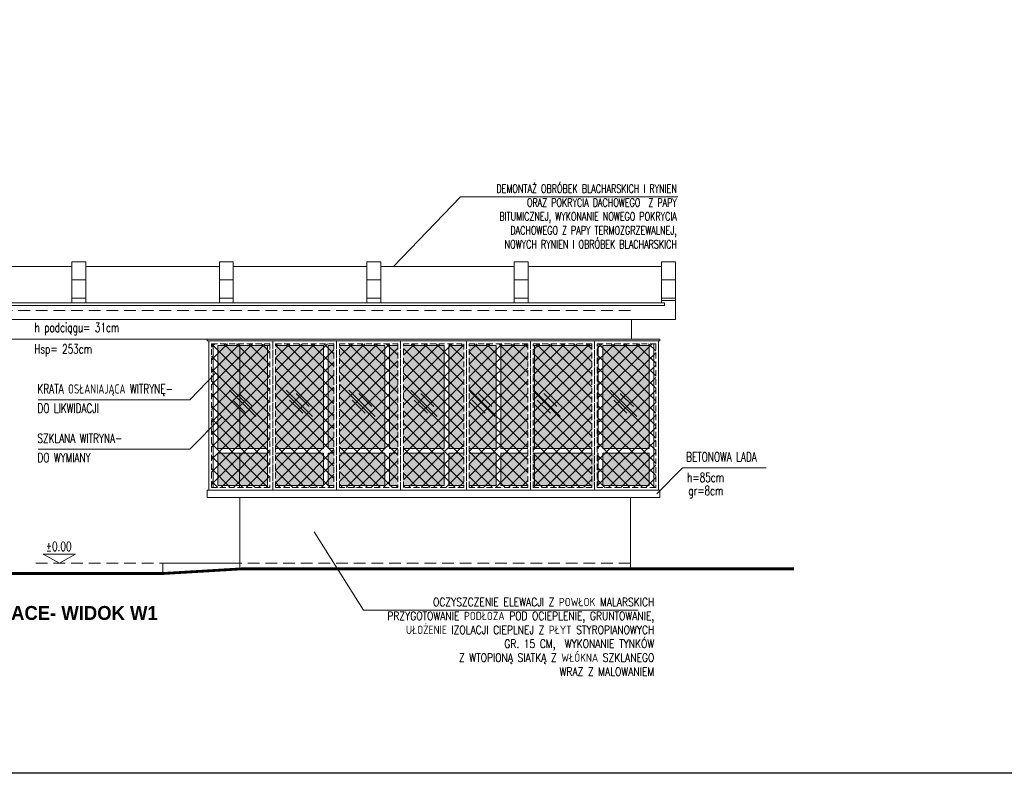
# Model space of a CAD drawing. Header units: millimetres. Extents: x 14400 to 93787, y -21104 to 39413.
# Tile 168 of 256: x 28725 to 29787, y 9527 to 10340. Entities that reach past the tile are written whole.
import ezdxf
from ezdxf.enums import TextEntityAlignment as Align

# ---------------------------------------------------------------- set-up
doc = ezdxf.new("R2010")
doc.units = ezdxf.units.MM
doc.linetypes.add('HIDDEN', pattern=[9.525, 6.35, -3.175])
for name, color, linetype, lineweight in [('!MODUS_OPIS', 3, 'Continuous', 13), ('__MODUS_ŚCIANY', 2, 'Continuous', 35), ('_MODUS_DEMONTAŻ', 251, 'HIDDEN', 13), ('Hatch', 4, 'Continuous', 5), ('Okna', 3, 'Continuous', 13), ('Opis', 8, 'Continuous', 13), ('Widok', 1, 'Continuous', 15)]:
    doc.layers.add(name, color=color, linetype=linetype, lineweight=lineweight)
doc.styles.add('ARCHETYP', font='romans.shx', dxfattribs={"height": 15})
doc.styles.add('STYLE10', font='arialbd.ttf')
doc.styles.add('TXT', font='simplex.shx', dxfattribs={"width": 0.8})

msp = doc.modelspace()

# ---------------------------------------------------------------- hatches: boundary and pattern name
at = {"layer": '_MODUS_DEMONTAŻ'}
h = msp.add_hatch(dxfattribs=at)
h.set_pattern_fill('ANSI37', color=256, scale=3)
h.set_pattern_definition([(45, (5744.09, 0), (-6.735192, 6.735192), []), (135, (5744.09, 0), (-6.735192, -6.735192), [])])
h.paths.add_polyline_path([(28931.49179, 9990.23322), (28994.49179, 9990.23322), (28994.49179, 9835.23322), (28931.49179, 9835.23322)])
h.paths.add_polyline_path([(29000.49179, 9990.23322), (29063.49179, 9990.23322), (29063.49179, 9835.23322), (29000.49179, 9835.23322)])
h.paths.add_polyline_path([(29069.49179, 9990.23322), (29132.49179, 9990.23322), (29132.49179, 9835.23322), (29069.49179, 9835.23322)])
h.paths.add_polyline_path([(29138.49179, 9990.23322), (29203.49179, 9990.23322), (29203.49179, 9835.23322), (29138.49179, 9835.23322)])
h.paths.add_polyline_path([(29209.53637, 9990.23322), (29272.53637, 9990.23322), (29272.53637, 9835.23322), (29209.53637, 9835.23322)])
h.paths.add_polyline_path([(29278.53637, 9990.23322), (29341.53637, 9990.23322), (29341.53637, 9835.23322), (29278.53637, 9835.23322)])
h.paths.add_polyline_path([(29347.53637, 9990.23322), (29410.53637, 9990.23322), (29410.53637, 9835.23322), (29347.53637, 9835.23322)])
at = {"layer": 'Hatch'}
h = msp.add_hatch(color=254, dxfattribs=at)
h.dxf.hatch_style = 1
h.paths.add_polyline_path([(29000.49179, 9988.23322), (29052.39454, 9988.23322), (29052.39454, 9877.23322), (29000.49179, 9877.23322)])
h.paths.add_polyline_path([(29052.39454, 9872.23322), (29000.49179, 9872.23322), (29000.49179, 9837.23322), (29052.39454, 9837.23322)])
h.paths.add_polyline_path([(28938.39432, 9988.23322), (28991.99179, 9988.23322), (28991.99179, 9877.23322), (28938.39432, 9877.23322)])
h.paths.add_polyline_path([(28938.39432, 9872.23322), (28991.99179, 9872.23322), (28991.99179, 9837.23322), (28938.39432, 9837.23322)])
h.paths.add_polyline_path([(29069.49179, 9872.23322), (29118.39454, 9872.23322), (29118.39454, 9837.23322), (29069.49179, 9837.23322)])
h.paths.add_polyline_path([(29118.39454, 9877.23322), (29069.49179, 9877.23322), (29069.49179, 9988.23322), (29118.39454, 9988.23322)])
h.paths.add_polyline_path([(29057.39454, 9988.23322), (29063.49179, 9988.23322), (29063.49179, 9877.23322), (29057.39454, 9877.23322)])
h.paths.add_polyline_path([(29057.39454, 9872.23322), (29063.49179, 9872.23322), (29063.49179, 9837.23322), (29057.39454, 9837.23322)])
h.paths.add_polyline_path([(29182.39454, 9988.23322), (29138.49179, 9988.23322), (29138.49179, 9877.23322), (29182.39454, 9877.23322)])
h.paths.add_polyline_path([(29138.49179, 9837.23322), (29182.39454, 9837.23322), (29182.39454, 9872.23322), (29138.49179, 9872.23322)])
h.paths.add_polyline_path([(29123.39454, 9872.23322), (29132.49179, 9872.23322), (29132.49179, 9837.23322), (29123.39454, 9837.23322)])
h.paths.add_polyline_path([(29203.49179, 9877.23322), (29187.39454, 9877.23322), (29187.39454, 9988.23322), (29203.49179, 9988.23322)])
h.paths.add_polyline_path([(29187.39454, 9872.23322), (29203.49179, 9872.23322), (29203.49179, 9837.23322), (29187.39454, 9837.23322)])
h.paths.add_polyline_path([(29209.53637, 9988.23322), (29238.39454, 9988.23322), (29238.39454, 9877.23322), (29209.53637, 9877.23322)])
h.paths.add_polyline_path([(29238.39454, 9872.23322), (29209.53637, 9872.23322), (29209.53637, 9837.23322), (29238.39454, 9837.23322)])
h.paths.add_polyline_path([(29243.39454, 9872.23322), (29272.53637, 9872.23322), (29272.53637, 9837.23322), (29243.39454, 9837.23322)])
h.paths.add_polyline_path([(29272.53637, 9877.23322), (29243.39454, 9877.23322), (29243.39454, 9988.23322), (29272.53637, 9988.23322)])
h.paths.add_polyline_path([(29278.53637, 9988.23322), (29341.53637, 9988.23322), (29341.53637, 9877.23322), (29278.53637, 9877.23322)])
h.paths.add_polyline_path([(29278.53637, 9872.23322), (29344.53637, 9872.23322), (29344.53637, 9837.23322), (29278.53637, 9837.23322)])
h.paths.add_polyline_path([(29353.39454, 9988.23322), (29403.39454, 9988.23322), (29403.39454, 9877.23322), (29353.39454, 9877.23322)])
h.paths.add_polyline_path([(29353.39454, 9837.23322), (29403.39454, 9837.23322), (29403.39454, 9872.23322), (29353.39454, 9872.23322)])
h.paths.add_polyline_path([(29348.39454, 9877.23322), (29347.53637, 9877.23322), (29347.53637, 9988.23322), (29348.39454, 9988.23322)])
h.paths.add_polyline_path([(29348.39454, 9872.23322), (29347.53637, 9872.23322), (29347.53637, 9837.23322), (29348.39454, 9837.23322)])
h = msp.add_hatch(color=254, dxfattribs=at)
h.dxf.hatch_style = 1
h.paths.add_polyline_path([(29123.39454, 9988.23322), (29132.49179, 9988.23322), (29132.49179, 9877.23322), (29123.39454, 9877.23322)])

# ---------------------------------------------------------------- linework, layer by layer
at = {"layer": '!MODUS_OPIS', "linetype": 'HIDDEN', "ltscale": 2}
for points in [[(29383.49179, 10026.23322), (28145.80774, 10026.23322)], [(29383.49179, 9995.23322), (28145.80774, 9995.23322)], [(29383.49179, 9753.23322), (28741.46495, 9753.23322)]]:
    msp.add_lwpolyline(points, dxfattribs=at)
at = {"layer": '!MODUS_OPIS'}
msp.add_lwpolyline([(28767.44571, 9753.23322), (28784.76622, 9763.23322), (28750.12521, 9763.23322)], close=True, dxfattribs=at)
at = {"layer": '__MODUS_ŚCIANY', "ltscale": 2, "const_width": 3}
msp.add_lwpolyline([(28226.81838, 9742.23322), (28879.12221, 9742.23322), (28963.43555, 9747.23322), (29559.62994, 9747.23322)], dxfattribs=at)
at = {"layer": '_MODUS_DEMONTAŻ'}
for points in [[(28928.49179, 9993.23322), (28997.49179, 9993.23322), (28997.49179, 9832.23322), (28928.49179, 9832.23322)], [(28997.49179, 9993.23322), (29066.49179, 9993.23322), (29066.49179, 9832.23322), (28997.49179, 9832.23322)], [(29066.49179, 9993.23322), (29135.49179, 9993.23322), (29135.49179, 9832.23322), (29066.49179, 9832.23322)], [(29135.49179, 9993.23322), (29206.53637, 9993.23322), (29206.53637, 9832.23322), (29135.49179, 9832.23322)], [(29206.53637, 9993.23322), (29275.53637, 9993.23322), (29275.53637, 9832.23322), (29206.53637, 9832.23322)], [(29275.53637, 9993.23322), (29344.53637, 9993.23322), (29344.53637, 9832.23322), (29275.53637, 9832.23322)], [(29344.53637, 9993.23322), (29413.53637, 9993.23322), (29413.53637, 9832.23322), (29344.53637, 9832.23322)], [(28931.49179, 9990.23322), (28994.49179, 9990.23322), (28994.49179, 9835.23322), (28931.49179, 9835.23322)], [(29000.49179, 9990.23322), (29063.49179, 9990.23322), (29063.49179, 9835.23322), (29000.49179, 9835.23322)], [(29069.49179, 9990.23322), (29132.49179, 9990.23322), (29132.49179, 9835.23322), (29069.49179, 9835.23322)], [(29138.49179, 9990.23322), (29203.49179, 9990.23322), (29203.49179, 9835.23322), (29138.49179, 9835.23322)], [(29209.53637, 9990.23322), (29272.53637, 9990.23322), (29272.53637, 9835.23322), (29209.53637, 9835.23322)], [(29278.53637, 9990.23322), (29341.53637, 9990.23322), (29341.53637, 9835.23322), (29278.53637, 9835.23322)], [(29347.53637, 9990.23322), (29410.53637, 9990.23322), (29410.53637, 9835.23322), (29347.53637, 9835.23322)]]:
    msp.add_lwpolyline(points, close=True, dxfattribs=at)
at = {"layer": 'DEFPOINTS', "color": 1, "ltscale": 2}
msp.add_lwpolyline([(27619.20481, 11825.55027), (33363.29476, 11825.55027), (33363.29476, 9526.61475), (27619.20481, 9526.61475)], close=True, dxfattribs=at)
at = {"layer": 'Hatch'}
for points in [[(28950.9251, 9940.05145), (28979.20937, 9911.76718)], [(29012.17521, 9940.05145), (29040.45948, 9911.76718)], [(29079.67521, 9940.05145), (29107.95948, 9911.76718)], [(29146.63596, 9940.05145), (29174.92023, 9911.76718)], [(29209.03206, 9940.05145), (29237.31633, 9911.76718)], [(29279.26674, 9940.05145), (29307.55101, 9911.76718)], [(29361.78023, 9940.05145), (29390.0645, 9911.76718)], [(28954.46063, 9929.44485), (28968.60277, 9915.30271)], [(28961.48871, 9936.55891), (28975.63084, 9922.41677)], [(29015.71074, 9929.44485), (29029.85288, 9915.30271)], [(29022.73882, 9936.55891), (29036.88096, 9922.41677)], [(29083.21074, 9929.44485), (29097.35288, 9915.30271)], [(29090.23882, 9936.55891), (29104.38096, 9922.41677)], [(29150.17149, 9929.44485), (29164.31363, 9915.30271)], [(29157.19957, 9936.55891), (29171.34171, 9922.41677)], [(29212.5676, 9929.44485), (29226.70973, 9915.30271)], [(29219.59567, 9936.55891), (29233.73781, 9922.41677)], [(29282.80227, 9929.44485), (29296.9444, 9915.30271)], [(29289.83035, 9936.55891), (29303.97248, 9922.41677)], [(29365.31577, 9929.44485), (29379.4579, 9915.30271)], [(29372.34385, 9936.55891), (29386.48598, 9922.41677)]]:
    msp.add_lwpolyline(points, dxfattribs=at)
at = {"layer": 'Okna', "ltscale": 2}
for points in [[(28933.39432, 9990.23322), (28933.39432, 9835.23322)], [(28938.39432, 9988.23322), (28938.39432, 9877.23322), (28991.99179, 9877.23322)], [(28938.39432, 9988.23322), (28994.49179, 9988.23322)], [(29000.49179, 9877.23322), (29052.39454, 9877.23322), (29052.39454, 9988.23322)], [(29000.49179, 9988.23322), (29052.39454, 9988.23322)], [(29057.39454, 9988.23322), (29057.39454, 9877.23322), (29063.49179, 9877.23322)], [(29057.39454, 9988.23322), (29063.49179, 9988.23322)], [(29118.39454, 9988.23322), (29118.39454, 9877.23322), (29069.49179, 9877.23322)], [(29069.49179, 9988.23322), (29118.39454, 9988.23322)], [(29132.49179, 9877.23322), (29123.39454, 9877.23322), (29123.39454, 9988.23322), (29132.49179, 9988.23322)], [(29123.39454, 9988.23322), (29132.49179, 9988.23322)], [(29182.39454, 9988.23322), (29182.39454, 9877.23322), (29138.49179, 9877.23322)], [(29138.49179, 9988.23322), (29182.39454, 9988.23322)], [(29203.49179, 9877.23322), (29187.39454, 9877.23322), (29187.39454, 9988.23322)], [(29187.39454, 9988.23322), (29203.49179, 9988.23322)], [(29238.39454, 9988.23322), (29238.39454, 9877.23322), (29209.53637, 9877.23322)], [(29209.53637, 9988.23322), (29238.39454, 9988.23322)], [(29272.53637, 9877.23322), (29243.39454, 9877.23322), (29243.39454, 9988.23322)], [(29243.39454, 9988.23322), (29272.53637, 9988.23322)], [(29278.53637, 9988.23322), (29341.53637, 9988.23322)], [(29348.39454, 9988.23322), (29348.39454, 9877.23322), (29347.53637, 9877.23322)], [(29348.39454, 9988.23322), (29347.53637, 9988.23322)], [(29353.39454, 9988.23322), (29353.39454, 9877.23322), (29403.39454, 9877.23322), (29403.39454, 9988.23322)], [(29353.39454, 9988.23322), (29403.39454, 9988.23322)], [(29408.39454, 9835.23322), (29408.39454, 9990.23322)], [(29278.53637, 9877.23322), (29341.53637, 9877.23322)], [(28991.99179, 9872.23322), (28938.39432, 9872.23322), (28938.39432, 9837.23322), (28991.99179, 9837.23322)], [(29000.49179, 9837.23322), (29052.39454, 9837.23322), (29052.39454, 9872.23322), (29000.49179, 9872.23322)], [(29063.49179, 9872.23322), (29057.39454, 9872.23322), (29057.39454, 9837.23322), (29063.49179, 9837.23322)], [(29069.49179, 9872.23322), (29118.39454, 9872.23322), (29118.39454, 9837.23322), (29069.49179, 9837.23322)], [(29132.49179, 9837.23322), (29123.39454, 9837.23322), (29123.39454, 9872.23322), (29132.49179, 9872.23322)], [(29138.49179, 9872.23322), (29182.39454, 9872.23322), (29182.39454, 9837.23322), (29138.49179, 9837.23322)], [(29203.49179, 9837.23322), (29187.39454, 9837.23322), (29187.39454, 9872.23322), (29203.49179, 9872.23322)], [(29209.53637, 9872.23322), (29238.39454, 9872.23322), (29238.39454, 9837.23322), (29209.53637, 9837.23322)], [(29272.53637, 9837.23322), (29243.39454, 9837.23322), (29243.39454, 9872.23322), (29272.53637, 9872.23322)], [(29278.53637, 9872.23322), (29341.53637, 9872.23322)], [(29347.53637, 9872.23322), (29348.39454, 9872.23322), (29348.39454, 9837.23322), (29347.53637, 9837.23322)], [(29403.39454, 9837.23322), (29353.39454, 9837.23322), (29353.39454, 9872.23322), (29403.39454, 9872.23322), (29403.39454, 9837.23322), (29353.39454, 9837.23322)], [(29278.53637, 9837.23322), (29341.53637, 9837.23322)]]:
    msp.add_lwpolyline(points, dxfattribs=at)
at = {"layer": 'Opis', "ltscale": 0.7}
msp.add_lwpolyline([(29127.67406, 10073.69199), (29199.91341, 10148.79028), (29434.29092, 10148.79028)], dxfattribs=at)
at = {"layer": 'Opis'}
for points in [[(28908.08186, 9929.74302), (28936.15058, 9958.63563)], [(28744.72249, 9929.74302), (28908.08186, 9929.74302)], [(28908.08186, 9876.43693), (28942.23945, 9911.06927)], [(28744.72249, 9876.43693), (28908.08186, 9876.43693)], [(29411.79034, 9828.2543), (29439.48155, 9856.33038)], [(29529.85168, 9856.33038), (29439.48155, 9856.33038)]]:
    msp.add_lwpolyline(points, dxfattribs=at)
at = {"layer": 'Opis', "color": 6, "ltscale": 0.7}
msp.add_lwpolyline([(29391.8285, 9702.86007), (29095.47485, 9702.86007), (29042.17083, 9787.09314)], dxfattribs=at)
at = {"layer": 'Widok', "ltscale": 2}
for points in [[(28780.99179, 10078.69199), (28795.99179, 10078.69199), (28795.99179, 10059.08589), (28780.99179, 10059.08589)], [(28939.99179, 10078.69199), (28954.99179, 10078.69199), (28954.99179, 10059.08589), (28939.99179, 10059.08589)], [(29098.99179, 10078.69199), (29113.99179, 10078.69199), (29113.99179, 10059.08589), (29098.99179, 10059.08589)], [(29257.99179, 10078.69199), (29272.99179, 10078.69199), (29272.99179, 10059.08589), (29257.99179, 10059.08589)], [(29416.99179, 10078.69199), (29431.99179, 10078.69199), (29431.99179, 10059.08589), (29416.99179, 10059.08589)], [(29416.99179, 10039.40704), (29431.99179, 10039.40704), (29431.99179, 10036.87403), (29416.99179, 10036.87403)], [(29419.99179, 10034.40704), (28315.99179, 10034.40704), (28315.99179, 10031.40704), (29419.99179, 10031.40704)], [(28926.99179, 9993.23322), (29415.03637, 9993.23322), (29415.03637, 9995.23322), (28926.99179, 9995.23322)], [(28928.49179, 9993.23322), (29413.53637, 9993.23322), (29413.53637, 9832.23322), (28928.49179, 9832.23322)], [(28928.49179, 9993.23322), (29413.53637, 9993.23322), (29413.53637, 9832.23322), (28928.49179, 9832.23322)], [(28926.99179, 9832.23322), (29415.03637, 9832.23322), (29415.03637, 9824.23322), (28926.99179, 9824.23322)]]:
    msp.add_lwpolyline(points, close=True, dxfattribs=at)
for points in [[(28636.99179, 10073.69199), (28780.99179, 10073.69199)], [(28795.99179, 10073.69199), (28939.99179, 10073.69199)], [(28954.99179, 10073.69199), (29098.99179, 10073.69199)], [(29113.99179, 10073.69199), (29257.99179, 10073.69199)], [(29272.99179, 10073.69199), (29416.99179, 10073.69199)], [(29431.99179, 10016.39424), (29431.99179, 10039.40704), (29416.99179, 10039.40704), (29416.99179, 10034.40704), (29272.99179, 10034.40704), (29272.99179, 10039.40704), (29257.99179, 10039.40704), (29257.99179, 10034.40704), (29113.99179, 10034.40704), (29113.99179, 10039.40704), (29098.99179, 10039.40704), (29098.99179, 10034.40704), (28954.99179, 10034.40704), (28954.99179, 10039.40704), (28939.99179, 10039.40704), (28939.99179, 10034.40704), (28795.99179, 10034.40704), (28795.99179, 10039.40704), (28780.99179, 10039.40704), (28780.99179, 10034.40704), (28636.99179, 10034.40704)], [(28303.99179, 10016.39424), (29431.99179, 10016.39424)], [(29384.29475, 10016.39424), (29384.29475, 9995.23322)], [(28636.99179, 9995.23322), (28961.99179, 9995.23322)], [(28991.99179, 9988.23322), (28991.99179, 9835.23322)], [(29279.99179, 9988.23322), (29279.99179, 9877.23322)], [(29279.99179, 9872.23322), (29279.99179, 9837.23322)], [(28961.99179, 9824.23322), (28961.99179, 9747.1476)], [(29383.49179, 9824.23322), (29383.49179, 9747.23322)], [(28878.99179, 9742.23322), (28878.99179, 9753.23322), (28961.99179, 9753.23322)]]:
    msp.add_lwpolyline(points, dxfattribs=at)
at = {"layer": 'Widok', "color": 1}
for points in [[(28780.99179, 10059.08589), (28795.99179, 10059.08589), (28795.99179, 10039.40704), (28780.99179, 10039.40704)], [(28939.99179, 10059.08589), (28954.99179, 10059.08589), (28954.99179, 10039.40704), (28939.99179, 10039.40704)], [(29098.99179, 10059.08589), (29113.99179, 10059.08589), (29113.99179, 10039.40704), (29098.99179, 10039.40704)], [(29257.99179, 10059.08589), (29272.99179, 10059.08589), (29272.99179, 10039.40704), (29257.99179, 10039.40704)], [(29416.99179, 10059.08589), (29431.99179, 10059.08589), (29431.99179, 10039.40704), (29416.99179, 10039.40704)]]:
    msp.add_lwpolyline(points, close=True, dxfattribs=at)
at = {"layer": 'Widok'}
for points in [[(28961.99179, 9988.23322), (28961.99179, 9877.23322)], [(28961.99179, 9872.23322), (28961.842, 9835.91082)]]:
    msp.add_lwpolyline(points, dxfattribs=at)

# ---------------------------------------------------------------- texts
at = {"layer": '!MODUS_OPIS', "style": 'TXT', "width": 0.7}
msp.add_text('%%P0.00', height=10, dxfattribs=at).set_placement((28766.76047, 9766.47752), align=Align.CENTER)
at = {"layer": 'Opis', "style": 'ARCHETYP', "width": 0.7}
for s, rotation, p in [('h podciągu= 31cm', 0.00000004, (28740.65802, 10002.7713)), ('Hsp= 253cm', 0.00000004, (28740.37708, 9979.63894)), ('KRATA OSŁANIAJĄCA WITRYNĘ-', 359.99999996, (28743.85182, 9936.44384)), ('DO LIKWIDACJI', 359.99999996, (28743.85182, 9915.58871)), ('SZKLANA WITRYNA-', 359.99999996, (28743.85182, 9883.13776)), ('DO WYMIANY', 359.99999996, (28743.85182, 9862.28262)), ('BETONOWA LADA', 0.00000004, (29443.38901, 9863.03121)), ('h=85cm', 0.00000004, (29444.47648, 9840.96564)), ('gr=8cm', 0.00000004, (29445.81123, 9826.74934))]:
    msp.add_text(s, height=10, rotation=rotation, dxfattribs=at).set_placement(p)
at = {"layer": 'Opis', "ltscale": 0.7, "style": 'STYLE10', "width": 0.95}
msp.add_text('KIOSK HANDLOWY -  PROJEKTOWANE PRACE- WIDOK W1', height=15, rotation=359.99998992, dxfattribs=at).set_placement((28302.94516, 9692.17724))
at = {"layer": 'Opis', "ltscale": 0.7, "insert": (29200.66158, 10162.06642), "char_height": 9, "attachment_point": 1, "style": 'TXT'}
msp.add_mtext_dynamic_manual_height_columns('\\pxqr;{\\W0.7;\\C6;DEMONTAŻ OBRÓBEK BLACHARSKICH I RYNIEN ORAZ POKRYCIA DACHOWEGO  Z PAPY BITUMICZNEJ, WYKONANIE NOWEGO POKRYCIA DACHOWEGO Z PAPY TERMOZGRZEWALNEJ, NOWYCH RYNIEN I OBRÓBEK BLACHARSKICH}', width=232.750671, gutter_width=12.5, heights=[0], dxfattribs=at)
at = {"layer": 'Opis', "color": 6, "ltscale": 0.7, "insert": (29096.69427, 9745.94898), "char_height": 9, "attachment_point": 1, "style": 'TXT'}
msp.add_mtext_dynamic_manual_height_columns('\\pxqr;\\P\\POCZYSZCZENIE ELEWACJI Z POWŁOK MALARSKICH\\PPRZYGOTOWANIE PODŁOŻA POD OCIEPLENIE, GRUNTOWANIE, UŁOŻENIE IZOLACJI CIEPLNEJ Z PŁYT STYROPIANOWYCH GR. 15 CM,  WYKONANIE TYNKÓW \\PZ WTOPIONĄ SIATKĄ Z WŁÓKNA SZKLANEGO \\PWRAZ Z MALOWANIEM', width=312.327532, gutter_width=12.5, heights=[0], dxfattribs=at)

doc.saveas('drawing.dxf')
